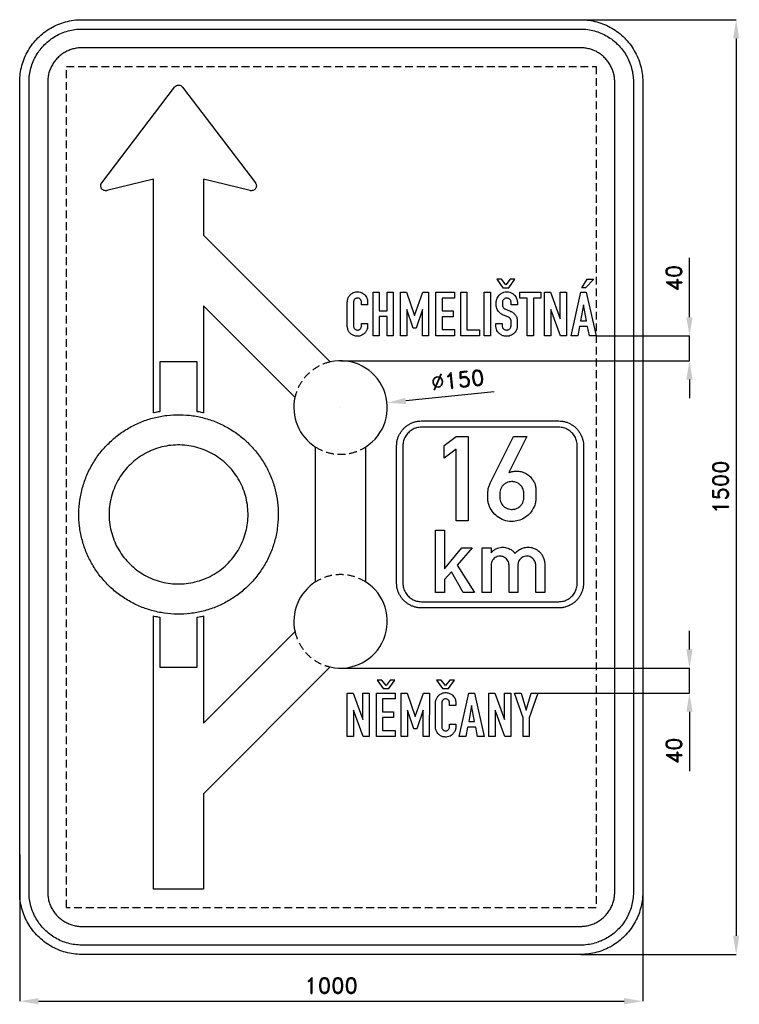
# Model space of a CAD drawing. Header units: millimetres. Extents: x -500 to 655, y -830 to 750.
import ezdxf

# ---------------------------------------------------------------- set-up
doc = ezdxf.new("R2010")
doc.units = ezdxf.units.MM
doc.header["$LTSCALE"] = 5
doc.linetypes.add('ČÁRKOVANÁX2', pattern=[1.5, 1, -0.5])
doc.layers.add('Kóty', color=2, linetype='Continuous')
doc.layers.add('Značka', color=7, linetype='Continuous')
doc.styles.get("Standard").update_dxf_attribs({"font": 'romand.shx', "height": 25})
doc.dimstyles.get("Standard").update_dxf_attribs({"dimtxt": 25, "dimasz": 30, "dimexe": 0.18, "dimexo": 0.0625, "dimgap": 12.5, "dimtad": 1, "dimdec": 0, "dimzin": 0, "dimdsep": 46, "dimtxsty": 'Standard', "dimcen": 0.09, "dimadec": 0, "dimazin": 0, "dimtfac": 1, "dimtdec": 0, "dimtofl": 0, "dimtmove": 0, "dimatfit": 3, "dimfxl": 1, "dimtolj": 1, "dimtzin": 0, "dimarcsym": 0})

# ---------------------------------------------------------------- blocks, each defined once
blk = doc.blocks.new('*D0')
at = {"layer": 'Defpoints', "color": 0, "transparency": 16777216}
for p in [(-500, -589.6), (500, -589.6), (500, -825)]:
    blk.add_point(p, dxfattribs=at)
at = {"layer": 'Kóty', "color": 0, "lineweight": -2, "transparency": 16777216}
for p, q in [((-500, -589.6), (-500, -825.2)), ((500, -589.6), (500, -825.2)), ((-470, -825), (470, -825))]:
    blk.add_line(p, q, dxfattribs=at)
at = {"layer": 'Kóty', "color": 0, "transparency": 16777216}
for points in [[(-470, -820), (-470, -830), (-500, -825)], [(470, -820), (470, -830), (500, -825)]]:
    blk.add_solid(points, dxfattribs=at)
at = {"layer": 'Kóty', "color": 0, "transparency": 16777216, "insert": (0, -800), "char_height": 25, "attachment_point": 5}
blk.add_mtext('\\A1;1000', dxfattribs=at)
blk = doc.blocks.new('*D1')
at = {"layer": 'Defpoints', "color": 0, "transparency": 16777216}
for p in [(425, 242.6), (575, 242.6), (15, 202.6)]:
    blk.add_point(p, dxfattribs=at)
at = {"layer": 'Kóty', "color": 0, "lineweight": -2, "transparency": 16777216}
for p, q in [((575, 272.6), (575, 368.1)), ((425.1, 242.6), (575.2, 242.6)), ((15.1, 202.6), (575.2, 202.6)), ((575, 172.6), (575, 142.6))]:
    blk.add_line(p, q, dxfattribs=at)
at = {"layer": 'Kóty', "color": 0, "transparency": 16777216}
for points in [[(570, 272.6), (580, 272.6), (575, 242.6)], [(570, 172.6), (580, 172.6), (575, 202.6)]]:
    blk.add_solid(points, dxfattribs=at)
at = {"layer": 'Kóty', "color": 0, "transparency": 16777216, "insert": (550, 335.4), "char_height": 25, "attachment_point": 5, "rotation": 90}
blk.add_mtext('\\A1;40', dxfattribs=at)
blk = doc.blocks.new('*D2')
at = {"layer": 'Defpoints', "color": 0, "transparency": 16777216}
for p in [(15, -290.5), (326.4, -330.5), (575, -330.5)]:
    blk.add_point(p, dxfattribs=at)
at = {"layer": 'Kóty', "color": 0, "lineweight": -2, "transparency": 16777216}
for p, q in [((575, -260.5), (575, -230.5)), ((15.1, -290.5), (575.2, -290.5)), ((326.4, -330.5), (575.2, -330.5)), ((575, -360.5), (575, -456))]:
    blk.add_line(p, q, dxfattribs=at)
at = {"layer": 'Kóty', "color": 0, "transparency": 16777216}
for points in [[(570, -260.5), (580, -260.5), (575, -290.5)], [(570, -360.5), (580, -360.5), (575, -330.5)]]:
    blk.add_solid(points, dxfattribs=at)
at = {"layer": 'Kóty', "color": 0, "transparency": 16777216, "insert": (550, -423.2), "char_height": 25, "attachment_point": 5, "rotation": 90}
blk.add_mtext('\\A1;40', dxfattribs=at)
blk = doc.blocks.new('*D3')
at = {"layer": 'Defpoints', "color": 0, "transparency": 16777216}
for p in [(89.6, 135.2), (-59.6, 120.1)]:
    blk.add_point(p, dxfattribs=at)
at = {"layer": 'Kóty', "color": 0, "lineweight": -2, "transparency": 16777216}
for p, q in [((261.8, 152.7), (119.5, 138.3)), ((14.9, 127.6), (15.1, 127.6)), ((15, 127.6), (15, 127.7))]:
    blk.add_line(p, q, dxfattribs=at)
at = {"layer": 'Kóty', "color": 0, "transparency": 16777216}
blk.add_solid([(119, 143.2), (120, 133.3), (89.6, 135.2)], dxfattribs=at)
at = {"layer": 'Kóty', "color": 0, "transparency": 16777216, "insert": (203, 171.9), "char_height": 25, "attachment_point": 5, "rotation": 5.8039}
blk.add_mtext('\\A1;∅150', dxfattribs=at)
blk = doc.blocks.new('*D4')
at = {"layer": 'Defpoints', "color": 0, "transparency": 16777216}
for p in [(400, 750), (400.785, -749.99692), (650, -749.99692)]:
    blk.add_point(p, dxfattribs=at)
at = {"layer": 'Kóty', "color": 0, "lineweight": -2, "transparency": 16777216}
for p, q in [((400.0625, 750), (650.18, 750)), ((650, 720), (650, -719.99692)), ((400.8475, -749.99692), (650.18, -749.99692))]:
    blk.add_line(p, q, dxfattribs=at)
at = {"layer": 'Kóty', "color": 0, "transparency": 16777216}
for points in [[(645, 720), (655, 720), (650, 750)], [(645, -719.99692), (655, -719.99692), (650, -749.99692)]]:
    blk.add_solid(points, dxfattribs=at)
at = {"layer": 'Kóty', "color": 0, "transparency": 16777216, "insert": (625, 0.00154), "char_height": 25, "attachment_point": 5, "rotation": 90}
blk.add_mtext('\\A1;1500', dxfattribs=at)

msp = doc.modelspace()

# ---------------------------------------------------------------- linework, layer by layer
at = {"layer": 'Kóty'}
for points in [[(575, 202.6405), (575, 242.6405)], [(575, -330.4895), (575, -290.4965)]]:
    msp.add_lwpolyline(points, dxfattribs=at)
at = {"layer": 'Značka', "color": 5}
for points in [[(-400, -750), (-400.393, -749.99883), (-400.785, -749.99692, -0.0321801), (-413.6978, -749.09245, -0.0354432), (-426.3873, -746.45574, -0.0362667), (-438.6591, -742.3068, -0.0344205), (-450.2266, -736.4713, -0.0337216), (-461.0042, -729.2849, -0.0340847), (-470.7107, -720.7107, -0.0342086), (-479.2931, -711.0064, -0.0342292), (-486.4713, -700.2266, -0.0340441), (-492.2651, -688.6512, -0.0334121), (-496.45574, -676.3873, -0.0341269), (-499.13547, -663.6918, -0.0367447), (-499.99692, -650.785), (-499.99892, -650.393), (-500, -650), (-500, 650), (-499.99883, 650.39), (-499.99692, 650.79, -0.0321796), (-499.09245, 663.7, -0.0354411), (-496.45574, 676.39, -0.0362697), (-492.3068, 688.66, -0.0344172), (-486.4713, 700.23, -0.033719), (-479.2849, 711, -0.0340776), (-470.7107, 720.71, -0.0342077), (-461.0064, 729.29, -0.0342268), (-450.2266, 736.47, -0.0340514), (-438.6512, 742.27, -0.0334162), (-426.3873, 746.46, -0.0341286), (-413.6918, 749.14, -0.0367456), (-400.785, 750), (-400.393, 750), (-400, 750), (400, 750), (400.393, 750), (400.785, 750, -0.0321794), (413.698, 749.09, -0.0354509), (426.387, 746.46, -0.0362816), (438.659, 742.31, -0.0344246), (450.227, 736.47, -0.0337312), (461.004, 729.28, -0.034081), (470.711, 720.71, -0.0342138), (479.293, 711.01, -0.0342285), (486.471, 700.23, -0.0340344), (492.265, 688.65, -0.0334114), (496.46, 676.39, -0.0341223), (499.14, 663.69, -0.0367412), (500, 650.79), (500, 650.39), (500, 650), (500, -650), (500, -650.393), (500, -650.785, -0.0321792), (499.09, -663.6978, -0.0354418), (496.46, -676.3873, -0.0362638), (492.307, -688.6591, -0.0344153), (486.471, -700.2266, -0.0337192), (479.285, -711.0042, -0.034086), (470.711, -720.7107, -0.0342054), (461.006, -729.2931, -0.0342295), (450.227, -736.4713, -0.0340459), (438.651, -742.2651, -0.0334135), (426.387, -746.45574, -0.034127), (413.692, -749.13547, -0.036745), (400.785, -749.99692), (400.393, -749.99892), (400, -750), (-400, -750)], [(-400, -735), (-400.334, -734.999), (-400.668, -734.9974, -0.0321799), (-411.6431, -734.2286, -0.0354431), (-422.4292, -731.9874, -0.036267), (-432.8602, -728.4608, -0.0344205), (-442.6926, -723.5006, -0.0337214), (-451.8536, -717.3922, -0.0340847), (-460.1041, -710.1041, -0.0342085), (-467.3991, -701.8554, -0.0342292), (-473.5006, -692.6926, -0.0340447), (-478.4254, -682.8535, -0.0334123), (-481.9874, -672.4292, -0.0341271), (-484.2652, -661.638, -0.0367448), (-484.9974, -650.668), (-484.9991, -650.334), (-485, -650), (-485, 650), (-484.999, 650.33), (-484.9974, 650.67, -0.0321808), (-484.2286, 661.64, -0.0354437), (-481.9874, 672.43, -0.0362674), (-478.4608, 682.86, -0.034419), (-473.5006, 692.69, -0.0337112), (-467.3922, 701.85, -0.0340785), (-460.1041, 710.1, -0.034195), (-451.8554, 717.4, -0.0342194), (-442.6926, 723.5, -0.0340514), (-432.8535, 728.43, -0.0334085), (-422.4292, 731.99, -0.0341207), (-411.638, 734.27, -0.0367451), (-400.668, 735), (-400.334, 735), (-400, 735), (400, 735), (400.334, 735), (400.668, 735, -0.0321738), (411.643, 734.23, -0.0354396), (422.429, 731.99, -0.0362613), (432.86, 728.46, -0.0344296), (442.693, 723.5, -0.0337309), (451.854, 717.39, -0.0340802), (460.104, 710.1, -0.0342125), (467.399, 701.86, -0.03423), (473.501, 692.69, -0.0340367), (478.425, 682.85, -0.0334178), (481.987, 672.43, -0.0341274), (484.265, 661.64, -0.0367509), (484.997, 650.67), (484.999, 650.33), (485, 650), (485, -650), (484.999, -650.334), (484.997, -650.668, -0.0321847), (484.229, -661.6431, -0.0354498), (481.987, -672.4292, -0.0362714), (478.461, -682.8602, -0.0344187), (473.501, -692.6926, -0.0337149), (467.392, -701.8536, -0.0340831), (460.104, -710.1041, -0.0342094), (451.855, -717.3991, -0.0342308), (442.693, -723.5006, -0.0340424), (432.854, -728.4254, -0.0334111), (422.429, -731.9874, -0.0341271), (411.638, -734.2652, -0.0367448), (400.668, -734.9974), (400.334, -734.9991), (400, -735), (-400, -735)], [(-400, -705), (400, -705), (400.216, -704.9994), (400.432, -704.9983, 0.0321799), (407.534, -704.5008, 0.0354424), (414.513, -703.0507, 0.0362647), (421.263, -700.7687, 0.0344223), (427.625, -697.5592, 0.033717), (433.552, -693.6067, 0.034088), (438.891, -688.8909, 0.0342122), (443.611, -683.5535, 0.0342287), (447.559, -677.6246, 0.0340415), (450.746, -671.2582, 0.0334124), (453.051, -664.513, 0.0341249), (454.525, -657.5305, 0.0367432), (454.998, -650.432), (454.999, -650.216), (455, -650), (455, 650), (454.999, 650.22), (454.998, 650.43, 0.0321867), (454.501, 657.53, 0.0354421), (453.051, 664.51, 0.0362779), (450.769, 671.26, 0.0344207), (447.559, 677.62, 0.0337176), (443.607, 683.55, 0.0340785), (438.891, 688.89, 0.0341988), (433.554, 693.61, 0.0342361), (427.625, 697.56, 0.0340303), (421.258, 700.75, 0.033395), (414.513, 703.05, 0.0341092), (407.53, 704.52, 0.0367438), (400.432, 705), (400.216, 705), (400, 705), (-400, 705), (-400.216, 705), (-400.432, 705, 0.0321706), (-407.5338, 704.5, 0.0354292), (-414.513, 703.05, 0.036266), (-421.2625, 700.77, 0.0344312), (-427.6246, 697.56, 0.0337345), (-433.5523, 693.61, 0.034079), (-438.8909, 688.89, 0.0342245), (-443.6112, 683.55, 0.0342352), (-447.5592, 677.62, 0.0340405), (-450.7458, 671.26, 0.0334087), (-453.0507, 664.51, 0.034125), (-454.5245, 657.53, 0.0367448), (-454.9983, 650.43), (-454.9994, 650.22), (-455, 650), (-455, -650), (-454.9994, -650.216), (-454.9983, -650.432, 0.0321797), (-454.5008, -657.5338, 0.0354429), (-453.0507, -664.513, 0.0362669), (-450.7687, -671.2625, 0.0344214), (-447.5592, -677.6246, 0.0337215), (-443.6067, -683.5523, 0.0340845), (-438.8909, -688.8909, 0.0342083), (-433.5535, -693.6112, 0.0342301), (-427.6246, -697.5592, 0.0340439), (-421.2582, -700.7458, 0.0334124), (-414.513, -703.0507, 0.0341275), (-407.5305, -704.5245, 0.0367453), (-400.432, -704.9983), (-400.216, -704.9994), (-400, -705)], [(-58.14523, 144.21686), (-205, 291.07), (-205, 118.932), (-205.497, 119.053), (-205.994, 119.173), (-207.986, 119.637), (-209.984, 120.075), (-211.986, 120.492), (-213.994, 120.881), (-214.497, 120.974), (-215, 121.067), (-215, 201.072), (-275, 201.072), (-275, 121.067), (-275.503, 120.974), (-276.006, 120.881), (-278.014, 120.491), (-280.016, 120.075), (-282.014, 119.638), (-284.006, 119.173), (-284.503, 119.053), (-285, 118.932), (-285, 494.21), (-359.965, 475.66), (-360.35, 475.58), (-360.738, 475.51), (-362.307, 475.43), (-363.867, 475.68, -0.0654667), (-365.704, 476.38, -0.0654226), (-367.298, 477.54, -0.065354), (-368.583, 479.03, -0.0652181), (-369.441, 480.8, -0.0648406), (-369.864, 482.72, -0.0636455), (-369.787, 484.68, -0.0526858), (-369.402, 486.22, -0.0574694), (-368.698, 487.62), (-368.48, 487.95), (-368.252, 488.27), (-251.366, 641.84), (-251.133, 642.13), (-250.894, 642.41), (-249.812, 643.4), (-248.552, 644.17, -0.0611222), (-246.827, 644.8), (-245, 645), (-243.175, 644.8), (-241.448, 644.17), (-240.182, 643.41), (-239.106, 642.41), (-238.866, 642.13), (-238.634, 641.84), (-121.748, 488.27), (-121.521, 487.95), (-121.302, 487.62, -0.0524986), (-120.605, 486.21, -0.0525991), (-120.213, 484.68, -0.0654857), (-120.131, 482.72, -0.0654754), (-120.559, 480.8, -0.0653476), (-121.418, 479.03, -0.0652173), (-122.702, 477.54, -0.0648609), (-124.296, 476.39, -0.0636896), (-126.133, 475.68), (-127.695, 475.42, -0.0574497), (-129.262, 475.51), (-129.65, 475.58), (-130.035, 475.66), (-205, 494.21), (-205, 404.21), (-1.57648, 200.7857)], [(58.397, 262.6105), (58.397, 257.7605), (58.402, 257.5305), (58.405, 257.3005, -0.0584057), (58.099, 254.8205, -0.043548), (57.289, 252.4205, -0.0745914), (54.704, 248.0505, -0.0816213), (50.931, 244.6895, -0.0699941), (47.237, 242.8335, -0.0691831), (43.165, 242.0575, -0.0862616), (37.837, 242.5805, -0.0866665), (32.993, 244.8575, -0.0701322), (29.791, 247.6505, -0.0679205), (27.473, 251.2005, -0.0473926), (26.42, 253.8905, -0.0508789), (25.913, 256.7105), (25.885, 257.0605), (25.862, 257.4005), (25.862, 297.3305), (25.88, 297.5605), (25.898, 297.7805, -0.0256344), (26.219, 300.1605, -0.0377144), (26.839, 302.4805, -0.0782476), (28.929, 306.5705, -0.0774341), (32.169, 309.8505, -0.0554509), (34.919, 311.5905, -0.0516305), (37.966, 312.7005, -0.0504122), (41.157, 313.2305, -0.052953), (44.39, 313.1005, -0.0660085), (48.306, 312.0605, -0.0641167), (51.835, 310.0405, -0.0559712), (54.416, 307.7305, -0.0586111), (56.399, 304.9005, -0.0549934), (57.715, 301.8205, -0.0503035), (58.361, 298.5505), (58.399, 298.1805), (58.434, 297.8105), (58.434, 292.6605), (48.437, 292.6605), (48.437, 297.3605), (48.416, 297.6505), (48.386, 297.9405, 0.0653999), (48.019, 299.3105, 0.0581225), (47.321, 300.5705, 0.0756897), (46.038, 301.9805, 0.0820181), (44.383, 302.9205, 0.103201), (41.97, 303.3605, 0.106099), (39.585, 302.8005, 0.079998), (38.075, 301.8605, 0.0741743), (36.923, 300.5105, 0.0565496), (36.277, 299.2305, 0.0532119), (35.924, 297.8505), (35.885, 297.5905), (35.852, 297.3205), (35.852, 258.3405), (35.864, 258.1005), (35.881, 257.8705, 0.0598092), (36.201, 256.3205, 0.0640083), (36.894, 254.8905, 0.0837877), (38.211, 253.3605, 0.0877907), (39.964, 252.3505, 0.0897856), (41.98, 251.9405, 0.0891168), (44.011, 252.2405, 0.0782687), (45.632, 253.0305, 0.073538), (46.95, 254.2605, 0.0689444), (47.883, 255.7505, 0.0699562), (48.371, 257.4205), (48.411, 257.6805), (48.444, 257.9305), (48.444, 262.6105), (58.397, 262.6105)], [(274.26, 262.7105), (274.26, 258.9405), (274.27, 258.7705), (274.282, 258.5905, 0.0678289), (274.715, 256.5605, 0.080259), (275.718, 254.7405, 0.0708475), (276.904, 253.4805, 0.0684829), (278.38, 252.6105, 0.0722094), (280.242, 252.0805, 0.0597883), (282.201, 252.0505, 0.062338), (284.147, 252.4405, 0.0805613), (285.883, 253.3405, 0.0822344), (287.292, 254.7505, 0.0728392), (288.216, 256.5205, 0.0241277), (288.418, 257.1305, 0.0242747), (288.559, 257.7605, 0.00742138), (288.602, 258.0305), (288.639, 258.3005), (288.639, 266.4805), (288.637, 266.7805, 0.0120846), (288.625, 267.0805, 0.057546), (288.398, 268.2705, 0.041328), (287.939, 269.4005, 0.0417127), (287.305, 270.5005, 0.0555703), (286.481, 271.4405, 0.0371085), (285.853, 271.9605, 0.0313296), (285.161, 272.3805), (284.874, 272.5305), (284.585, 272.6705), (275.448, 276.3605), (275.229, 276.4405), (275.011, 276.5205, -0.0370022), (273.38, 277.3305, -0.0285841), (271.861, 278.3405, -0.0476184), (269.359, 280.5405, -0.0533885), (267.347, 283.2005, -0.0616518), (265.728, 286.6205, -0.0625108), (264.992, 290.3005), (264.965, 290.6005), (264.941, 290.9005), (264.941, 296.8805), (264.947, 297.3805, -0.00783433), (264.963, 297.8705, -0.0520962), (265.382, 300.4905, -0.0418106), (266.29, 303.0105, -0.0592596), (268.346, 306.5805, -0.0648744), (271.205, 309.5305, -0.070455), (274.941, 311.8705, -0.0690444), (279.182, 313.1005, -0.0592012), (282.905, 313.3005, -0.0594894), (286.568, 312.6305, -0.073686), (290.886, 310.6605, -0.0723371), (294.472, 307.5405, -0.0587467), (296.688, 304.4405, -0.0597299), (298.111, 300.9405, -0.025276), (298.477, 299.4305, -0.0256172), (298.687, 297.8905), (298.714, 297.5505), (298.738, 297.2105), (298.738, 292.6605), (288.734, 292.6605), (288.734, 296.4505), (288.713, 296.6405), (288.69, 296.8405, 0.027003), (288.489, 298.0505, 0.0496375), (288.107, 299.2205, 0.0841987), (287.102, 300.8105, 0.0706911), (285.642, 302.0405, 0.0669834), (284, 302.8605, 0.0707805), (282.208, 303.2005, 0.0968848), (279.65, 302.8805, 0.0978126), (277.373, 301.6205, 0.0803795), (275.988, 300.1405, 0.0882723), (275.179, 298.3305, 0.0272535), (275.03, 297.6405, 0.0139839), (274.938, 296.9405), (274.916, 296.7305), (274.894, 296.5205), (274.894, 292.0105), (274.908, 291.8305), (274.923, 291.6505, 0.0435846), (275.173, 290.3005, 0.0486581), (275.667, 289.0105, 0.0484866), (276.324, 287.8905, 0.0492534), (277.184, 286.9205), (277.737, 286.4505, 0.0346981), (278.343, 286.0505), (278.564, 285.9405), (278.788, 285.8205), (286.371, 282.7805), (286.612, 282.6705), (286.853, 282.5505), (288.489, 281.8505, -0.023426), (290.097, 281.1005, -0.0463949), (292.088, 279.8205, -0.0370824), (293.853, 278.2205, -0.0425154), (295.71, 276.0005, -0.0476865), (297.134, 273.4805, -0.0473442), (298.125, 270.7105, -0.0410734), (298.614, 267.8005), (298.637, 267.5705), (298.658, 267.3405), (298.658, 258.4605), (298.64, 258.2705, -0.000318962), (298.621, 258.0805, -0.0152631), (298.376, 256.1105, -0.0288754), (297.958, 254.1705, -0.069953), (296.363, 250.3505, -0.0663999), (293.787, 247.0665, -0.0600622), (290.846, 244.6545, -0.0585102), (287.436, 243.0055, -0.0603182), (283.548, 242.0715, -0.0589095), (279.532, 242.0795, -0.0774759), (274.384, 243.3965, -0.082876), (269.907, 246.2575, -0.0708716), (266.987, 249.5205, -0.0726993), (265.116, 253.4505, -0.0349033), (264.558, 255.6105, -0.0266115), (264.27, 257.8105), (264.252, 258.0405), (264.234, 258.2705), (264.234, 262.7105), (274.26, 262.7105)], [(145, -193.928), (144.843, -193.928), (144.686, -193.927, -0.0321676), (139.521, -193.565, -0.0354428), (134.445, -192.51, -0.0362704), (129.536, -190.851, -0.0344088), (124.909, -188.517, -0.0337189), (120.598, -185.642, -0.0340731), (116.716, -182.212, -0.0342069), (113.283, -178.331, -0.034219), (110.411, -174.019, -0.034045), (108.094, -169.389, -0.0334025), (106.418, -164.483, -0.0341305), (105.346, -159.405, -0.0367402), (105.001, -154.242), (105, -154.085), (105, -153.928), (105, 66.072), (105, 66.229), (105.001, 66.386, -0.0321794), (105.363, 71.551, -0.0354428), (106.418, 76.627, -0.0362817), (108.077, 81.536, -0.0344194), (110.411, 86.163, -0.0337189), (113.286, 90.474, -0.0340731), (116.716, 94.356, -0.0342069), (120.597, 97.789, -0.034219), (124.909, 100.66, -0.034045), (129.539, 102.978, -0.0334135), (134.445, 104.654, -0.0341143), (139.523, 105.726, -0.0367402), (144.686, 106.071), (144.843, 106.071), (145, 106.072), (365, 106.072), (365.157, 106.071), (365.314, 106.071, -0.0321789), (370.479, 105.709, -0.0354544), (375.555, 104.654, -0.0362662), (380.464, 102.995, -0.0344144), (385.091, 100.66, -0.0337251), (389.402, 97.786, -0.0340812), (393.284, 94.356, -0.0341978), (396.717, 90.474, -0.0342291), (399.588, 86.163, -0.034045), (401.906, 81.532, -0.0334135), (403.582, 76.627, -0.0341305), (404.654, 71.549, -0.036752), (404.999, 66.386), (404.999, 66.229), (405, 66.072), (405, -153.928), (404.999, -154.085), (404.999, -154.242, -0.0321676), (404.637, -159.407, -0.0354428), (403.582, -164.483, -0.0362704), (401.923, -169.392, -0.0344194), (399.588, -174.019, -0.033712), (396.714, -178.33, -0.0340812), (393.284, -182.212, -0.0342069), (389.402, -185.645, -0.034219), (385.091, -188.517, -0.034045), (380.46, -190.834, -0.0334135), (375.555, -192.51, -0.0341075), (370.477, -193.582, -0.0367297), (365.314, -193.927), (365.157, -193.928), (365, -193.928), (145, -193.928)], [(145, -183.928), (365, -183.928), (365.118, -183.928), (365.236, -183.927, 0.0321776), (369.109, -183.656, 0.0354415), (372.916, -182.865, 0.0362662), (376.598, -181.62, 0.0344108), (380.068, -179.869, 0.0337245), (383.301, -177.714, 0.0340974), (386.213, -175.141, 0.0342041), (388.788, -172.23, 0.0342456), (390.941, -168.996, 0.0340554), (392.679, -165.523, 0.0334048), (393.937, -161.844, 0.0341329), (394.741, -158.036, 0.0367497), (394.999, -154.164), (395, -154.046), (395, -153.928), (395, 66.072), (395, 66.19), (394.999, 66.308, 0.0321635), (394.728, 70.181, 0.0354287), (393.937, 73.988, 0.0362717), (392.692, 77.67, 0.0344173), (390.941, 81.14, 0.0337245), (388.785, 84.373, 0.034076), (386.213, 87.285, 0.034202), (383.302, 89.86, 0.0342194), (380.068, 92.013, 0.0340554), (376.595, 93.751, 0.0334199), (372.916, 95.009, 0.0341481), (369.107, 95.813, 0.0367497), (365.236, 96.071), (365.118, 96.072), (365, 96.072), (145, 96.072), (144.882, 96.072), (144.764, 96.071, 0.0321792), (140.891, 95.8, 0.0354595), (137.084, 95.009, 0.0362868), (133.402, 93.764, 0.0344032), (129.932, 92.013, 0.0337245), (126.699, 89.857, 0.0340874), (123.787, 87.285, 0.034192), (121.212, 84.374, 0.0342194), (119.059, 81.14, 0.0340554), (117.32, 77.667, 0.0334199), (116.063, 73.988, 0.0341481), (115.259, 70.179, 0.0367497), (115.001, 66.308), (115, 66.19), (115, 66.072), (115, -153.928), (115, -154.046), (115.001, -154.164, 0.0321776), (115.272, -158.037, 0.0354568), (116.063, -161.844, 0.0362717), (117.308, -165.526, 0.0344316), (119.059, -168.996, 0.0337373), (121.214, -172.229, 0.0340995), (123.787, -175.141, 0.034192), (126.698, -177.716, 0.0342194), (129.932, -179.869, 0.034062), (133.405, -181.608, 0.0334003), (137.084, -182.865, 0.0341264), (140.892, -183.669, 0.0367476), (144.764, -183.927), (144.882, -183.928), (145, -183.928)], [(314.203, 81.03), (285.234, 23.331, -0.00300355), (286.901, 23.878, -0.00900969), (288.581, 24.386, -0.0391403), (293.836, 25.435, -0.045935), (299.198, 25.581, -0.0661235), (306.588, 24.264, -0.0620585), (313.444, 21.109, -0.0644765), (319.65, 16.346, -0.0674477), (324.398, 10.141, -0.0606468), (327.242, 3.841, -0.0629719), (328.462, -2.909), (328.51, -3.662), (328.547, -4.414), (328.547, -17.464), (328.533, -18.42), (328.505, -19.377, -0.0575985), (327.293, -26.95, -0.0561059), (324.398, -34.1, -0.0655445), (319.201, -41.76, -0.0611326), (312.234, -47.895, -0.0693277), (302.845, -52.909, -0.0745036), (292.434, -55.067, -0.0866071), (280.099, -53.962, -0.0853265), (268.809, -48.795, -0.0801133), (260.046, -41.007, -0.0761727), (254.086, -30.922, -0.0445094), (252.126, -25.112, -0.0550111), (251.358, -19.095, -0.00608736), (251.344, -18.273), (251.344, -17.45), (251.344, -8.422), (251.412, -7.691), (251.484, -6.959, -0.0152474), (251.886, -3.9, -0.0238777), (252.525, -0.884, -0.0241417), (253.361, 1.878, -0.0198101), (254.437, 4.558, -0.00467974), (254.854, 5.482, -0.00156167), (255.281, 6.4), (292.406, 81.03), (314.203, 81.03)], [(270.609, -9.491), (270.609, -17.548), (270.691, -18.153), (270.778, -18.758, 0.0461355), (271.88, -23.274, 0.0659199), (273.942, -27.42, 0.0656165), (276.624, -30.673, 0.0589067), (280.045, -33.186, 0.0672115), (284.656, -35.171, 0.0693457), (289.622, -35.844, 0.0721837), (294.913, -35.196, 0.0687177), (299.817, -33.116, 0.0448673), (302.56, -31.241, 0.0477551), (304.908, -28.897, 0.063434), (307.324, -25.189, 0.065631), (308.719, -21.008, 0.0212688), (309.022, -19.242, 0.00715191), (309.225, -17.464), (309.225, -9.631), (309.138, -8.674), (309.028, -7.719, 0.0512725), (308.113, -3.938, 0.0555342), (306.412, -0.42, 0.0749905), (303.072, 3.676, 0.0723755), (298.692, 6.639, 0.0440926), (295.757, 7.863, 0.0437165), (292.673, 8.552, 0.0185366), (291.321, 8.7, 0.0179543), (289.959, 8.748, 0.0575828), (285.526, 8.257, 0.0608536), (281.311, 6.738, 0.0692706), (277.157, 4.05, 0.0705644), (273.9, 0.325, 0.0640434), (271.79, -3.753, 0.0607499), (270.75, -8.197), (270.674, -8.844), (270.609, -9.491)], [(242.375, -168.918), (242.375, -97.459), (256.729, -97.459), (256.729, -105.418), (257.51, -104.548, -0.00961304), (258.312, -103.699, -0.0538034), (262.217, -100.514, -0.0546345), (266.729, -98.23, -0.0497802), (271.039, -96.947, -0.0499203), (275.51, -96.543, -0.0445963), (279.496, -96.857, -0.0453655), (283.354, -97.876, -0.0415407), (286.896, -99.447, -0.0348004), (290.167, -101.543, -0.023459), (291.96, -102.96, -0.0334774), (293.573, -104.563, -0.0149968), (294.33, -105.47), (295.052, -106.407), (295.901, -105.405, -0.0113953), (296.781, -104.428, -0.0720582), (302.135, -100.238, -0.0664613), (308.458, -97.636, -0.0355179), (311.951, -96.841, -0.0358262), (315.5, -96.553, -0.0505205), (320.605, -96.967, -0.0496399), (325.562, -98.397, -0.0682785), (331.808, -101.764, -0.0732983), (336.854, -106.709, -0.0568516), (339.832, -111.415, -0.0488381), (341.76, -116.636, -0.0191282), (342.227, -118.556, -0.0249698), (342.521, -120.501), (342.594, -121.38), (342.646, -122.261), (342.646, -168.918), (328.302, -168.918), (328.302, -125.147), (328.287, -124.61), (328.26, -124.074, 0.0502074), (327.812, -121.404, 0.0508678), (326.833, -118.866, 0.0676971), (324.85, -115.822, 0.066948), (322.125, -113.407, 0.0735179), (318.549, -111.569, 0.0742968), (314.594, -110.845, 0.0807537), (310.243, -111.278, 0.0806863), (306.24, -113.063, 0.0704972), (303.357, -115.435, 0.0753792), (301.292, -118.501, 0.0507594), (300.315, -121.087, 0.0329854), (299.781, -123.803), (299.728, -124.194), (299.677, -124.584), (299.677, -168.918), (285.354, -168.918), (285.354, -124.866), (285.336, -124.266), (285.302, -123.668, 0.0737557), (284.47, -120.096, 0.0690089), (282.656, -116.866, 0.0747278), (279.884, -113.946, 0.073759), (276.375, -111.959, 0.0890649), (271.458, -110.856, 0.0936583), (266.49, -111.553, 0.0733013), (263.1, -113.128, 0.0711502), (260.292, -115.605, 0.0770035), (257.976, -119.177, 0.0779773), (256.854, -123.241), (256.786, -123.782), (256.729, -124.324), (256.729, -168.918), (242.375, -168.918)], [(199.936, -380.5245), (199.936, -385.3735), (199.941, -385.6065), (199.943, -385.8405, -0.0583786), (199.638, -388.3195, -0.0434946), (198.828, -390.7185, -0.0745975), (196.243, -395.0895, -0.0816213), (192.469, -398.4475, -0.0699666), (188.775, -400.3035, -0.0691724), (184.704, -401.0795, -0.0862538), (179.376, -400.5565, -0.0866522), (174.532, -398.2795, -0.070146), (171.33, -395.4855, -0.067924), (169.012, -391.9365, -0.0473682), (167.958, -389.2465, -0.0509011), (167.452, -386.4235), (167.424, -386.0805), (167.401, -385.7385), (167.401, -345.8015), (167.418, -345.5795), (167.437, -345.3565, -0.0256583), (167.758, -342.9775, -0.0376976), (168.378, -340.6535, -0.0782477), (170.467, -336.5655, -0.0774578), (173.708, -333.2895, -0.0554641), (176.458, -331.5505, -0.0516516), (179.505, -330.4385, -0.050434), (182.696, -329.9055, -0.0529263), (185.929, -330.0375, -0.0659817), (189.845, -331.0785, -0.0641018), (193.373, -333.0925, -0.0559456), (195.954, -335.4045, -0.0586001), (197.938, -338.2325, -0.0549711), (199.254, -341.3135, -0.050288), (199.899, -344.5915), (199.938, -344.9595), (199.972, -345.3275), (199.972, -350.4755), (189.976, -350.4755), (189.976, -345.7725), (189.954, -345.4845), (189.925, -345.1965, 0.0655091), (189.558, -343.8225, 0.058064), (188.86, -342.5645, 0.075692), (187.576, -341.1575, 0.0820445), (185.921, -340.2165, 0.103143), (183.508, -339.7755, 0.106122), (181.123, -340.3325, 0.0800719), (179.613, -341.2775, 0.0741219), (178.462, -342.6295, 0.0565126), (177.816, -343.9055, 0.0531803), (177.463, -345.2845), (177.424, -345.5495), (177.39, -345.8165), (177.39, -384.7975), (177.403, -385.0345), (177.419, -385.2715, 0.0598956), (177.74, -386.8165, 0.0640083), (178.433, -388.2465, 0.083832), (179.749, -389.7785, 0.0878031), (181.503, -390.7845, 0.0897742), (183.519, -391.2005, 0.089126), (185.549, -390.8935, 0.078281), (187.171, -390.1085, 0.0735497), (188.488, -388.8735, 0.0689342), (189.421, -387.3855, 0.0699623), (189.91, -385.7165), (189.949, -385.4615), (189.983, -385.2055), (189.983, -380.5245), (199.936, -380.5245)]]:
    msp.add_lwpolyline(points, format="xyb", dxfattribs=at)
at = {"layer": 'Značka', "color": 6, "linetype": 'ČÁRKOVANÁX2', "ltscale": 2.5}
msp.add_lwpolyline([(-425, -675), (-425, 675), (425, 675), (425, -675), (-425, -675)], dxfattribs=at)
at = {"layer": 'Značka', "color": 5}
for points in [[(275.688, 319.7562), (285.063, 319.7562), (294.751, 333.5062), (287.25, 333.5062), (280.376, 324.7562), (273.501, 333.5062), (266, 333.5062), (275.688, 319.7562)], [(410.95, 333.5062), (421.575, 333.5062), (408.251, 319.7562), (402, 319.7562), (410.95, 333.5062)], [(67.184, 242.6405), (67.184, 312.6405), (77.159, 312.6405), (77.159, 282.6105), (89.686, 282.6105), (89.686, 312.6405), (99.625, 312.6405), (99.625, 242.6405), (89.686, 242.6405), (89.686, 273.8405), (77.159, 273.8405), (77.159, 242.6405), (67.184, 242.6405)], [(111.291, 242.6405), (111.291, 312.6405), (120.807, 312.6405), (133.837, 275.1805), (147.035, 312.6405), (156.376, 312.6405), (156.346, 242.6405), (146.277, 242.6405), (146.342, 285.0605), (136.323, 255.1205), (131.358, 255.1205), (121.354, 285.0605), (121.325, 242.6405), (111.291, 242.6405)], [(168.042, 242.6405), (168.042, 312.6405), (197.996, 312.6405), (197.996, 303.3605), (177.981, 303.3605), (177.981, 282.6905), (195.517, 282.6905), (195.517, 273.3205), (177.981, 273.3205), (177.981, 252.6205), (197.996, 252.6205), (197.996, 242.6405), (168.042, 242.6405)], [(207.913, 242.6405), (207.913, 312.6405), (217.917, 312.6405), (217.917, 252.5605), (237.918, 252.5605), (237.918, 242.6405), (207.913, 242.6405)], [(245.502, 242.6405), (245.502, 312.6405), (255.484, 312.6405), (255.484, 242.6405), (245.502, 242.6405)], [(314.444, 242.6405), (314.444, 303.3005), (302.53, 303.3005), (302.53, 312.6405), (336.341, 312.6405), (336.348, 303.3005), (324.456, 303.3005), (324.456, 242.6405), (314.444, 242.6405)], [(342.473, 242.6405), (342.473, 312.6405), (351.953, 312.6405), (367.506, 270.1705), (367.506, 312.6405), (377.473, 312.6405), (377.473, 242.6405), (368.126, 242.6405), (352.463, 285.0205), (352.463, 242.6405), (342.473, 242.6405)], [(385.057, 242.6405), (400.581, 312.6505), (409.345, 312.6505), (425.001, 242.6405), (414.355, 242.6405), (411.453, 257.6205), (398.422, 257.6205), (395.601, 242.6405), (385.057, 242.6405)], [(400.202, 267.0205), (409.768, 267.0205), (404.956, 292.5905), (400.202, 267.0205)], [(200.62, -53.928), (200.62, 60.569), (181.453, 46.155), (181.453, 66.658), (200.817, 81.086), (219.844, 81.086), (219.844, -53.928), (200.62, -53.928)], [(-25, -152.05361), (-25, 64.19761)], [(55, 64.19761), (55, -152.05361)], [(167.354, -168.928), (167.354, -68.928), (181.615, -68.928), (181.615, -131.386), (209.417, -97.605), (226.396, -97.605), (202.187, -125.178), (229.875, -168.928), (211.833, -168.928), (193.229, -136.022), (181.615, -148.449), (181.615, -168.928), (167.354, -168.928)], [(-285, -645), (-285, -206.788), (-284.503, -206.909), (-284.006, -207.029), (-282.014, -207.493), (-280.016, -207.932), (-278.014, -208.348), (-276.006, -208.737), (-275.503, -208.83), (-275, -208.923), (-275, -288.928), (-215, -288.928), (-215, -208.923), (-214.497, -208.83), (-213.994, -208.737), (-211.987, -208.347), (-209.984, -207.932), (-207.986, -207.494), (-205.994, -207.029), (-205.497, -206.909), (-205, -206.788), (-205, -378.928), (-58.14516, -232.07316)], [(-1.57666, -288.64166), (-205, -492.065), (-205, -645), (-285, -645)], [(83.312, -323.38077), (92.688, -323.38077), (102.376, -309.63077), (94.875, -309.63077), (88, -318.38277), (81.125, -309.63077), (73.624, -309.63077), (83.312, -323.38077)], [(178.812, -323.38077), (188.188, -323.38077), (197.876, -309.63077), (190.375, -309.63077), (183.5, -318.38277), (176.625, -309.63077), (169.124, -309.63077), (178.812, -323.38077)], [(25.862, -400.4965), (25.862, -330.4965), (35.341, -330.4965), (50.894, -372.9635), (50.894, -330.4965), (60.862, -330.4965), (60.862, -400.4965), (51.514, -400.4965), (35.852, -358.1175), (35.852, -400.4965), (25.862, -400.4965)], [(72.529, -400.4965), (72.529, -330.4965), (102.483, -330.4965), (102.483, -339.7715), (82.467, -339.7715), (82.467, -360.4435), (100.004, -360.4435), (100.004, -369.8205), (82.467, -369.8205), (82.467, -390.5145), (102.483, -390.5145), (102.483, -400.4965), (72.529, -400.4965)], [(112.4, -400.4965), (112.4, -330.4965), (121.915, -330.4965), (134.945, -367.9615), (148.143, -330.4965), (157.484, -330.4965), (157.455, -400.4965), (147.385, -400.4965), (147.451, -358.0805), (137.432, -388.0205), (132.466, -388.0205), (122.462, -358.0805), (122.433, -400.4965), (112.4, -400.4965)], [(205.514, -400.4965), (221.038, -330.4895), (229.803, -330.4895), (245.458, -400.4965), (234.812, -400.4965), (231.91, -385.5125), (218.88, -385.5125), (216.058, -400.4965), (205.514, -400.4965)], [(253.041, -400.4965), (253.041, -330.4965), (262.52, -330.4965), (278.073, -372.9635), (278.073, -330.4965), (288.041, -330.4965), (288.041, -400.4965), (278.693, -400.4965), (263.031, -358.1175), (263.031, -400.4965), (253.041, -400.4965)], [(307.875, -400.4965), (307.896, -370.4625), (294.173, -330.4895), (304.797, -330.4895), (312.942, -357.9135), (321.065, -330.4895), (331.675, -330.4895), (317.922, -370.4625), (317.937, -400.4965), (307.875, -400.4965)], [(220.659, -376.1135), (230.226, -376.1135), (225.413, -350.5485), (220.659, -376.1135)]]:
    msp.add_lwpolyline(points, dxfattribs=at)
at = {"layer": 'Značka', "color": 1}
for points in [[(-85, -43.928), (-85.004, -44.975), (-85.014, -46.022, -0.0321684), (-86.607, -66.88, -0.035722), (-91.007, -87.359, -0.0366656), (-97.879, -107.133, -0.0347512), (-107.495, -125.735, -0.034038), (-119.303, -143.025, -0.0344514), (-133.354, -158.536, -0.0345583), (-149.223, -172.185, -0.03443), (-166.821, -183.527, -0.0343906), (-185.686, -192.602, -0.0344162), (-205.616, -199.005, -0.0344225), (-226.186, -202.888, -0.0344157), (-247.094, -203.914, -0.0344167), (-267.969, -202.341, -0.0344153), (-288.43, -197.921, -0.0344157), (-308.186, -190.998, -0.0344165), (-326.807, -181.433, -0.0344163), (-344.098, -169.633, -0.0344184), (-359.608, -155.575, -0.0344177), (-373.256, -139.701, -0.0344148), (-384.599, -122.107, -0.0344169), (-393.674, -103.243, -0.0344161), (-400.077, -83.313, -0.0344164), (-403.959, -62.742, -0.0344165), (-404.986, -41.834, -0.034416), (-403.413, -20.959, -0.034416), (-398.993, -0.498, -0.0344163), (-392.07, 19.258, -0.0344166), (-382.505, 37.879, -0.0344185), (-370.705, 55.17, -0.0344173), (-356.646, 70.68, -0.0344172), (-340.773, 84.328, -0.0344152), (-323.179, 95.671, -0.0344173), (-304.315, 104.746, -0.0344182), (-284.385, 111.149, -0.034414), (-263.814, 115.031, -0.0344161), (-242.906, 116.058, -0.0344196), (-222.031, 114.484, -0.0344173), (-201.57, 110.065, -0.034415), (-181.814, 103.142, -0.0344165), (-163.193, 93.577, -0.034417), (-145.903, 81.777, -0.0344049), (-130.392, 67.718, -0.0344154), (-116.741, 51.844, -0.0344868), (-105.401, 34.251, -0.0344196), (-96.336, 15.392, -0.0340753), (-89.923, -4.544, -0.0327902), (-86.139, -24.095, -0.0342646), (-85, -43.928)], [(-133.485, -43.928), (-133.487, -43.198), (-133.494, -42.468, 0.0321689), (-134.605, -27.931, 0.0357208), (-137.672, -13.658, 0.036663), (-142.461, 0.124, 0.0347522), (-149.163, 13.089, 0.0340385), (-157.393, 25.139, 0.0344512), (-167.186, 35.95, 0.0345581), (-178.247, 45.463, 0.0344258), (-190.511, 53.368, 0.0343873), (-203.66, 59.693, 0.0344204), (-217.55, 64.156, 0.0344273), (-231.887, 66.862, 0.0344163), (-246.46, 67.578, 0.034417), (-261.009, 66.481, 0.0344216), (-275.27, 63.4, 0.0344125), (-289.039, 58.575, 0.0344192), (-302.017, 51.909, 0.0344149), (-314.068, 43.684, 0.0344153), (-324.879, 33.886, 0.0344164), (-334.39, 22.823, 0.0344152), (-342.297, 10.561, 0.0344169), (-348.621, -2.587, 0.0344179), (-353.084, -16.478, 0.034418), (-355.79, -30.815, 0.0344167), (-356.506, -45.388, 0.034416), (-355.409, -59.937, 0.0344164), (-352.328, -74.198, 0.0344165), (-347.503, -87.967, 0.034414), (-340.837, -100.945, 0.0344142), (-332.613, -112.996, 0.0344185), (-322.814, -123.807, 0.0344156), (-311.751, -133.319, 0.0344165), (-299.489, -141.225, 0.0344141), (-286.341, -147.549, 0.0344197), (-272.45, -152.012, 0.0344127), (-258.113, -154.718, 0.0344125), (-243.54, -155.434, 0.034421), (-228.992, -154.337, 0.0344168), (-214.73, -151.256, 0.0344199), (-200.961, -146.431, 0.0344175), (-187.983, -139.765, 0.0344198), (-175.932, -131.541, 0.0344062), (-165.122, -121.742, 0.0344144), (-155.608, -110.678, 0.034484), (-147.704, -98.417, 0.034417), (-141.385, -85.272, 0.0340737), (-136.916, -71.378, 0.0327938), (-134.279, -57.751, 0.0342646), (-133.485, -43.928)]]:
    msp.add_lwpolyline(points, format="xyb", dxfattribs=at)
at = {"layer": 'Značka', "color": 5, "linetype": 'ČÁRKOVANÁX2', "ltscale": 2.5}
for centre, start, end in [((15, 127.6405), 102.76893554, 167.23116068), ((15, 127.6405), 237.76904736, 302.23095264), ((15, -215.4965), 57.76904736, 122.23095264), ((15, -215.4965), 192.94288374, 257.2309255)]:
    msp.add_arc(centre, 75, start, end, dxfattribs=at)
at = {"layer": 'Značka', "color": 5}
for centre, start, end in [((15, 127.6405), 302.23095264, 102.76893554), ((15, 127.6405), 167.23116068, 237.76904736), ((15, -215.4965), 122.23095264, 192.94288374), ((15, -215.4965), 257.2309255, 57.76904736)]:
    msp.add_arc(centre, 75, start, end, dxfattribs=at)

# ---------------------------------------------------------------- dimensions: what is measured, and where the dimension line sits
at = {"layer": 'Kóty'}
for base, p1, p2, picture, middle in [((650, -749.99692), (400, 750), (400.785, -749.99692), '*D4', (625, 0.00154)), ((575, 242.6405), (15, 202.6405), (425.001, 242.6405), '*D1', (550, 335.3786)), ((575, -330.4895), (15, -290.4965), (326.37, -330.4895), '*D2', (550, -423.2276))]:
    dim = msp.add_linear_dim(base=base, p1=p1, p2=p2, angle=90, dimstyle='Standard', dxfattribs=at)
    dim.commit()
    dim.dimension.update_dxf_attribs({"geometry": picture, "text_midpoint": middle})
dim = msp.add_diameter_dim_2p(p1=(-59.61554, 120.05622), p2=(89.61554, 135.22478), dimstyle='Standard', dxfattribs=at)
dim.commit()
dim.dimension.update_dxf_attribs({"geometry": '*D3', "text_midpoint": (203.03763, 171.88235)})
dim = msp.add_linear_dim(base=(500, -825), p1=(-500, -589.58305), p2=(500, -589.58305), dimstyle='Standard', dxfattribs=at)
dim.commit()
dim.dimension.update_dxf_attribs({"geometry": '*D0', "text_midpoint": (0, -800)})

doc.saveas('drawing.dxf')
